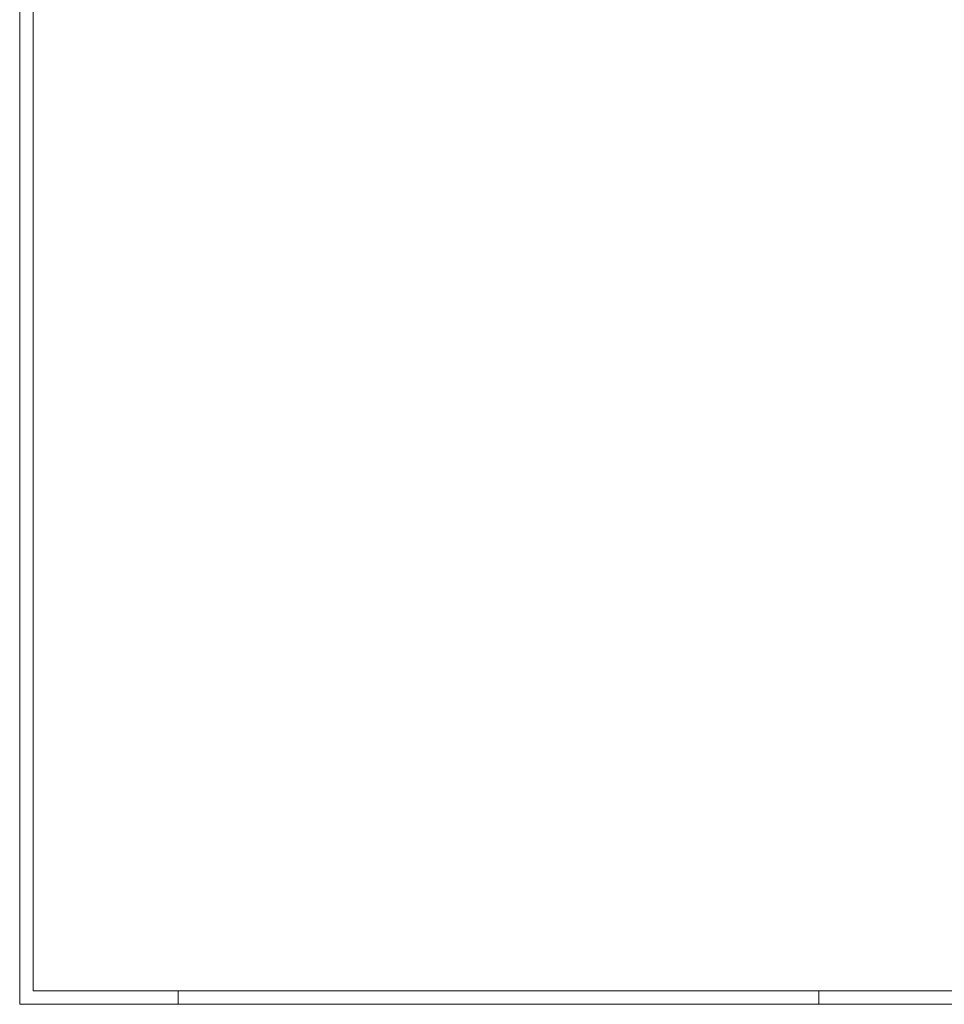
# Model space of a CAD drawing. Header units: millimetres. Extents: x -681 to 506, y -45 to 794.
# Tile 1 of 113: x -681 to -407, y -45 to 247. Entities that reach past the tile are written whole.
import ezdxf

# ---------------------------------------------------------------- set-up
doc = ezdxf.new("R2010")
doc.units = ezdxf.units.MM
doc.header["$LTSCALE"] = 0.6
doc.linetypes.add('XKITLINE00', pattern=[0])
doc.layers.add('DrawingSheet', color=5, linetype='Continuous', lineweight=0)

msp = doc.modelspace()

# ---------------------------------------------------------------- linework, layer by layer
at = {"layer": 'DrawingSheet', "color": 2, "linetype": 'XKITLINE00', "lineweight": 0}
for p, q in [((-681.18, 794.21), (-681.18, -44.79)), ((-634.18, -44.79), (-634.18, -40.79)), ((-444.18, -44.79), (-444.18, -40.79)), ((-681.18, -44.79), (505.82, -44.79))]:
    msp.add_line(p, q, dxfattribs=at)
at = {"layer": 'DrawingSheet', "color": 3, "linetype": 'XKITLINE00', "lineweight": 0}
for p, q in [((-677.18, 790.21), (-677.18, -40.79)), ((-677.18, -40.79), (501.82, -40.79))]:
    msp.add_line(p, q, dxfattribs=at)

doc.saveas('drawing.dxf')
